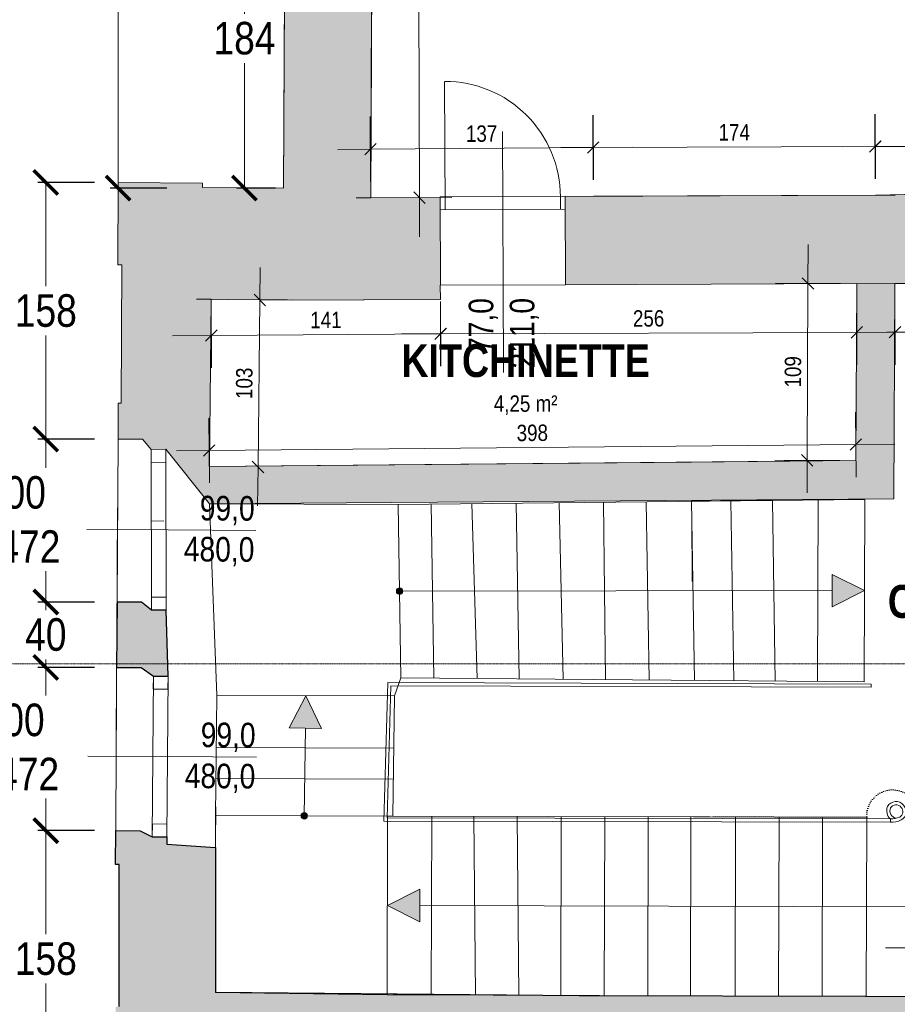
# Model space of a CAD drawing. Extents: x -6068 to 35118, y -17738 to 67348.
# Tile 180 of 243: x -156 to 385, y 14640 to 15247. Entities that reach past the tile are written whole.
import ezdxf
from ezdxf.enums import TextEntityAlignment as Align

# ---------------------------------------------------------------- set-up
doc = ezdxf.new("R2010")
doc.units = 0
doc.header["$LTSCALE"] = 15
for name, pattern in [('AXES', [50.8, 31.75, -6.35, 6.35, -6.35]), ('Continua', [0]), ('Cui_CONTINU', [0]), ('Punteggiata [M]', [0.75, 0, -0.75])]:
    doc.linetypes.add(name, pattern=pattern)
doc.layers.get('0').update_dxf_attribs({"linetype": 'CONTINUOUS'})
doc.layers.get('DEFPOINTS').update_dxf_attribs({"linetype": 'CONTINUOUS'})
for name, color, linetype, lineweight, true_color in [('Baie Architectural - Seuil - NIVEAUX - Style par défaut', 7, 'Continua', 0, 0x000000), ('EDL-Mesures et Cotes', 7, 'Continua', 0, 0xc0c0c0), ('Enveloppe - NIVEAUX - Style par défaut', 7, 'Continua', 0, 0x000000), ('Fenêtre - Cadre - NIVEAUX - Style par défaut', 7, 'Continua', 0, 0x000000), ('Fenêtre - Mesures - NIVEAUX - Style par défaut', 7, 'Continua', 0, 0x000000), ('Fenêtre - Seuil - NIVEAUX - Style par défaut', 7, 'Continua', 0, 0x000000), ('Garde-corps - Traverse - NIVEAUX - Style par défaut', 7, 'Continua', 0, 0x000000), ('Pièce - Notes - NIVEAUX - Style par défaut', 7, 'Continua', 0, 0x000000), ('Porte - Cadre - NIVEAUX - Style par défaut', 7, 'Continua', 0, 0x000000), ('Porte - Mesures - NIVEAUX - Style par défaut', 7, 'Continua', 0, 0x000000), ('Porte - Ouvertures - NIVEAUX - Style par défaut', 7, 'Continua', 0, 0x000000), ('Porte - Seuil - NIVEAUX - Style par défaut', 7, 'Continua', 0, 0x000000), ('Échelle - NIVEAUX - Style par défaut', 7, 'Continua', 0, 0x000000)]:
    doc.layers.add(name, color=color, linetype=linetype, lineweight=lineweight, true_color=true_color)
for name, color, linetype in [('EDL_RDC murs & cloisons', 5, 'CONTINUOUS'), ('PIS-CONTOURS', 44, 'CONTINUOUS'), ('PIS-coupe', 254, 'CONTINUOUS'), ('PIS-fond de plan', 7, 'Cui_CONTINU')]:
    doc.layers.add(name, color=color, linetype=linetype)
doc.styles.add('Arial Narrow', font='ARIALN.TTF')
doc.styles.add('Arial Narrow Bold', font='ARIALNB.TTF')
doc.styles.add('MtXpl_Arial_Narrow', font='ARIALN.TTF')
doc.styles.add('STYLE_GENERE_1', font='arial.ttf')
doc.dimstyles.new('Côtes (ech cm) PIS', dxfattribs={"dimscale": 0, "dimtxt": 20, "dimasz": 15, "dimexe": 5, "dimexo": 5, "dimgap": 5, "dimtad": 0, "dimtih": 1, "dimtoh": 1, "dimdec": 0, "dimtxsty": 'Arial Narrow', "dimblk": 'ARCHTICK', "dimcen": 0, "dimclrd": 256, "dimclre": 256, "dimclrt": 256, "dimadec": 0, "dimazin": 0, "dimtfac": 1, "dimtdec": 0, "dimtmove": 2, "dimatfit": 3, "dimfxl": 30, "dimfxlon": 1, "dimlwd": 0, "dimarcsym": 0})

# ---------------------------------------------------------------- blocks, each defined once
blk = doc.blocks.new('EDL_RDC_2025 09 17')
at = {"layer": 'EDL_RDC murs & cloisons', "linetype": 'Continuous', "ltscale": 0.08}
h = blk.add_hatch(color=9, dxfattribs=at)
h.dxf.hatch_style = 1
h.paths.add_polyline_path([(383.45, -564.44), (381.89, -564.47), (371.15, -564.72), (180.14, -565.45), (180.33, -619.79), (359.59, -619.16), (359.12, -728.06), (-38.89, -731.76), (-37.93, -628.82), (56.08, -629.29), (56.08, -629.22), (103.27, -628.88), (103.21, -620.06), (103.33, -620.06), (103.14, -566.01), (60.36, -566.32), (61.21, -385.89), (33.72, -383.33), (33.67, -362.23), (24.67, -362.26), (24.69, -371.25), (20.34, -375.98), (9.34, -375.92), (9.33, -378.92), (5.33, -378.9), (5.22, -398.61), (7.42, -398.62), (6.63, -560.34), (-43.21, -559.87), (-43.19, -557.23), (-95.15, -556.82), (-95.44, -607.66), (-92.85, -607.67), (-93.25, -692.73), (-95.11, -692.71), (-95.24, -714.89), (-80.24, -714.98), (-74.86, -721.19), (-65.86, -721.17), (-38.85, -754.76), (382.52, -751.67), (383.1, -619.07), (402.14, -619.01), (401.99, -574.02), (404.24, -574.01), (404.2, -564.01), (401.82, -564.01)])
h = blk.add_hatch(color=9, dxfattribs=at)
h.dxf.hatch_style = 1
h.paths.add_polyline_path([(-96.69, -955.98), (-81.69, -956.07), (-74.17, -959.86), (-65.17, -959.82), (-65.2, -964.33), (-35.15, -966.38), (-35.3, -1055.44), (188.69, -1057.44), (365.44, -1057.94), (550.28, -1058.07), (550.21, -1033.67), (585.61, -1033.58), (585.26, -902.77), (549.86, -902.87), (549.78, -870.82), (549.53, -870.82), (549.15, -782.31), (597.75, -781.88), (597.67, -766.07), (605.26, -766.02), (605.69, -814.49), (688.77, -814.05), (689.07, -869.89), (606.17, -870.33), (606.26, -902.72), (606.26, -1033.52), (606.27, -1083.97), (607.33, -1304.4), (550.93, -1304.55), (550.94, -1305.14), (547.2, -1305.11), (547.24, -1298.11), (550.92, -1298.14), (550.63, -1191.06), (550.34, -1083.98), (364.98, -1084.01), (364.84, -1120.83), (190.81, -1120.15), (190.74, -1126.4), (185.45, -1126.34), (185.45, -1120.13), (143.71, -1120.27), (143.8, -1146.09), (143.89, -1172.22), (114.09, -1176.32), (114.05, -1167.24), (98.1, -1166.96), (87.1, -1166.82), (87.1, -1163.82), (83.14, -1163.76), (83.39, -1144.34), (86.04, -1144.37), (86.57, -1112.17), (-45.16, -1111.93), (-45.2, -1114.65), (-96.77, -1113.88), (-96.72, -1064.31), (-94.44, -1064.31), (-94.44, -976.78), (-96.81, -976.77), (-96.69, -955.98)])
h = blk.add_hatch(color=9, dxfattribs=at)
h.dxf.hatch_style = 1
h.paths.add_polyline_path([(-65.67, -820.21), (-74.65, -820.23), (-80.85, -815.29), (-95.85, -815.29), (-96.09, -855.49), (-81.09, -855.58), (-73.46, -860.83), (-64.46, -860.89)])
at = {"layer": 'Échelle - NIVEAUX - Style par défaut', "ltscale": 0.1, "true_color": 0x000000}
for points in [[(364.42, -808.17), (344.41, -798.19), (344.43, -818.19)], [(20.36, -872.88), (10.12, -892.76), (30.12, -893)], [(70.61, -1002.02), (90.59, -1012.07), (90.64, -992.08)]]:
    blk.add_hatch(color=18, dxfattribs=at).paths.add_polyline_path(points)
at = {"layer": 'Échelle - NIVEAUX - Style par défaut', "ltscale": 0.1, "true_color": 0xbc8f8f}
h = blk.add_hatch(color=253, dxfattribs=at)
edge = h.paths.add_edge_path()
edge.add_arc((78.15, -808.46), 2, 0, 360)
at = {"layer": 'Échelle - NIVEAUX - Style par défaut', "ltscale": 0.1, "true_color": 0x000000}
h = blk.add_hatch(color=18, dxfattribs=at)
edge = h.paths.add_edge_path()
edge.add_arc((19.47, -946.83), 2, 0, 360)
at = {"color": 18, "linetype": 'Punteggiata [M]', "lineweight": 13, "ltscale": 0.1, "true_color": 0x000000}
for p, q in [((257.97, -752.58), (257.97, -752.58)), ((257.97, -752.58), (257.97, -752.58)), ((257.97, -752.58), (257.97, -752.58)), ((257.97, -752.58), (257.97, -752.58)), ((257.97, -752.58), (257.97, -752.58)), ((257.97, -752.58), (257.97, -752.58)), ((257.97, -752.58), (257.97, -752.58)), ((257.97, -752.58), (257.97, -752.58)), ((257.97, -752.58), (257.97, -752.58)), ((257.97, -752.58), (257.97, -752.58)), ((257.97, -752.58), (257.97, -752.58)), ((257.97, -752.58), (257.97, -752.58)), ((257.97, -752.58), (257.97, -752.58)), ((257.97, -752.58), (257.97, -752.58)), ((257.97, -752.58), (257.97, -752.58)), ((257.97, -752.58), (257.97, -752.58)), ((257.97, -752.58), (257.97, -752.58)), ((257.97, -752.58), (257.97, -752.58)), ((257.97, -752.58), (257.97, -752.58)), ((257.97, -752.58), (257.97, -752.58)), ((257.97, -752.58), (257.97, -752.58)), ((257.97, -752.58), (257.97, -752.58)), ((257.97, -752.58), (257.97, -752.58)), ((257.97, -752.58), (257.97, -752.58)), ((257.97, -752.58), (257.97, -752.58)), ((257.97, -752.58), (257.97, -752.58)), ((257.97, -752.58), (257.97, -752.58)), ((257.97, -752.58), (257.97, -752.58)), ((257.97, -752.58), (257.97, -752.58)), ((257.97, -752.58), (257.97, -752.58)), ((257.97, -752.58), (257.97, -752.58)), ((257.97, -752.58), (257.97, -752.58)), ((257.97, -752.58), (257.97, -752.58)), ((257.97, -752.58), (257.97, -752.58)), ((257.97, -752.58), (257.97, -752.58)), ((257.97, -752.58), (257.97, -752.58)), ((257.97, -752.58), (257.97, -752.58)), ((257.97, -752.58), (257.97, -752.58)), ((257.97, -752.58), (257.97, -752.58)), ((257.97, -752.58), (257.97, -752.58)), ((257.97, -752.58), (257.97, -752.58)), ((257.97, -752.58), (257.97, -752.58)), ((257.97, -752.58), (257.97, -752.58)), ((257.97, -752.58), (257.97, -752.58)), ((257.97, -752.58), (257.97, -752.58)), ((257.97, -752.58), (257.97, -752.58)), ((257.97, -752.58), (257.97, -752.58)), ((257.97, -752.58), (257.97, -752.58)), ((257.97, -752.58), (257.97, -752.58)), ((257.97, -752.58), (257.97, -752.58)), ((257.97, -752.58), (257.97, -752.58)), ((257.97, -752.58), (257.97, -752.58)), ((257.97, -752.58), (257.97, -752.58)), ((257.97, -752.58), (257.97, -752.58)), ((257.97, -752.58), (257.97, -752.58)), ((257.97, -752.58), (257.97, -752.58)), ((257.97, -752.58), (257.97, -752.58)), ((257.97, -752.58), (257.97, -752.58)), ((257.97, -752.58), (257.97, -752.58)), ((257.97, -752.58), (257.97, -752.58)), ((257.97, -752.58), (257.97, -752.58)), ((257.97, -752.58), (257.97, -752.58)), ((257.97, -752.58), (257.97, -752.58)), ((257.97, -752.58), (257.97, -752.58)), ((257.97, -752.58), (257.97, -752.58)), ((257.97, -752.58), (257.97, -752.58)), ((257.97, -752.58), (257.97, -752.58)), ((257.97, -752.58), (257.97, -752.58)), ((257.97, -752.58), (257.97, -752.58)), ((257.57, -947.42), (257.57, -947.42)), ((257.57, -947.42), (257.57, -947.42)), ((257.57, -947.42), (257.57, -947.42)), ((257.57, -947.42), (257.57, -947.42)), ((257.57, -947.42), (257.57, -947.42)), ((257.57, -947.42), (257.57, -947.42)), ((257.57, -947.42), (257.57, -947.42)), ((257.57, -947.42), (257.57, -947.42)), ((257.57, -947.42), (257.57, -947.42)), ((257.57, -947.42), (257.57, -947.42)), ((257.57, -947.42), (257.57, -947.42)), ((257.57, -947.42), (257.57, -947.42)), ((257.57, -947.42), (257.57, -947.42)), ((257.57, -947.42), (257.57, -947.42)), ((257.57, -947.42), (257.57, -947.42)), ((257.57, -947.42), (257.57, -947.42)), ((257.57, -947.42), (257.57, -947.42)), ((257.57, -947.42), (257.57, -947.42)), ((257.57, -947.42), (257.57, -947.42)), ((257.57, -947.42), (257.57, -947.42)), ((257.57, -947.42), (257.57, -947.42)), ((257.57, -947.42), (257.57, -947.42)), ((257.57, -947.42), (257.57, -947.42)), ((257.57, -947.42), (257.57, -947.42)), ((257.57, -947.42), (257.57, -947.42)), ((257.57, -947.42), (257.57, -947.42)), ((257.57, -947.42), (257.57, -947.42)), ((257.57, -947.42), (257.57, -947.42)), ((257.57, -947.42), (257.57, -947.42)), ((257.57, -947.42), (257.57, -947.42)), ((257.57, -947.42), (257.57, -947.42)), ((257.57, -947.42), (257.57, -947.42)), ((257.57, -947.42), (257.57, -947.42)), ((257.57, -947.42), (257.57, -947.42)), ((257.57, -947.42), (257.57, -947.42)), ((257.57, -947.42), (257.57, -947.42)), ((257.57, -947.42), (257.57, -947.42)), ((257.57, -947.42), (257.57, -947.42)), ((257.57, -947.42), (257.57, -947.42)), ((257.57, -947.42), (257.57, -947.42)), ((257.57, -947.42), (257.57, -947.42)), ((257.57, -947.42), (257.57, -947.42)), ((257.57, -947.42), (257.57, -947.42)), ((257.57, -947.42), (257.57, -947.42)), ((257.57, -947.42), (257.57, -947.42)), ((257.57, -947.42), (257.57, -947.42)), ((257.57, -947.42), (257.57, -947.42)), ((257.57, -947.42), (257.57, -947.42)), ((257.57, -947.42), (257.57, -947.42)), ((257.57, -947.42), (257.57, -947.42)), ((257.57, -947.42), (257.57, -947.42)), ((257.57, -947.42), (257.57, -947.42)), ((257.57, -947.42), (257.57, -947.42)), ((257.57, -947.42), (257.57, -947.42)), ((257.57, -947.42), (257.57, -947.42)), ((257.57, -947.42), (257.57, -947.42)), ((257.57, -947.42), (257.57, -947.42)), ((257.57, -947.42), (257.57, -947.42)), ((257.57, -947.42), (257.57, -947.42)), ((257.57, -947.42), (257.57, -947.42)), ((257.57, -947.42), (257.57, -947.42)), ((257.57, -947.42), (257.57, -947.42)), ((257.57, -947.42), (257.57, -947.42)), ((257.57, -947.42), (257.57, -947.42)), ((257.57, -947.42), (257.57, -947.42)), ((257.57, -947.42), (257.57, -947.42)), ((257.57, -947.42), (257.57, -947.42)), ((257.57, -947.42), (257.57, -947.42)), ((257.57, -947.42), (257.57, -947.42)), ((257.57, -947.42), (257.57, -947.42)), ((257.57, -947.42), (257.57, -947.42)), ((257.57, -947.42), (257.57, -947.42)), ((257.57, -947.42), (257.57, -947.42)), ((257.57, -947.42), (257.57, -947.42)), ((257.57, -947.42), (257.57, -947.42)), ((257.57, -947.42), (257.57, -947.42)), ((257.57, -947.42), (257.57, -947.42)), ((257.57, -947.42), (257.57, -947.42)), ((257.57, -947.42), (257.57, -947.42)), ((257.57, -947.42), (257.57, -947.42)), ((257.57, -947.42), (257.57, -947.42)), ((257.57, -947.42), (257.57, -947.42)), ((257.57, -947.42), (257.57, -947.42)), ((257.57, -947.42), (257.57, -947.42)), ((257.57, -947.42), (257.57, -947.42)), ((257.57, -947.42), (257.57, -947.42)), ((257.57, -947.42), (257.57, -947.42)), ((257.57, -947.42), (257.57, -947.42)), ((257.57, -947.42), (257.57, -947.42)), ((257.57, -947.42), (257.57, -947.42)), ((257.57, -947.42), (257.57, -947.42)), ((257.57, -947.42), (257.57, -947.42)), ((257.57, -947.42), (257.57, -947.42)), ((257.57, -947.42), (257.57, -947.42)), ((257.57, -947.42), (257.57, -947.42)), ((257.57, -947.42), (257.57, -947.42)), ((257.57, -947.42), (257.57, -947.42)), ((257.57, -947.42), (257.57, -947.42)), ((257.57, -947.42), (257.57, -947.42)), ((257.57, -947.42), (257.57, -947.42)), ((257.57, -947.42), (257.57, -947.42)), ((257.57, -947.42), (257.57, -947.42)), ((257.57, -947.42), (257.57, -947.42)), ((257.57, -947.42), (257.57, -947.42)), ((257.57, -947.42), (257.57, -947.42)), ((257.57, -947.42), (257.57, -947.42)), ((257.57, -947.42), (257.57, -947.42)), ((257.57, -947.42), (257.57, -947.42)), ((257.57, -947.42), (257.57, -947.42)), ((257.57, -947.42), (257.57, -947.42)), ((257.57, -947.42), (257.57, -947.42)), ((365.78, -947.75), (269.24, -947.45)), ((269.24, -947.45), (269.24, -947.45)), ((269.24, -947.45), (269.24, -947.45)), ((269.24, -947.45), (269.24, -947.45)), ((269.24, -947.45), (269.24, -947.45)), ((269.24, -947.45), (269.24, -947.45)), ((269.24, -947.45), (269.24, -947.45)), ((269.24, -947.45), (269.24, -947.45)), ((269.24, -947.45), (269.24, -947.45)), ((269.24, -947.45), (269.24, -947.45)), ((269.24, -947.45), (269.24, -947.45)), ((269.24, -947.45), (269.24, -947.45)), ((269.24, -947.45), (269.24, -947.45)), ((269.24, -947.45), (269.24, -947.45))]:
    blk.add_line(p, q, dxfattribs=at)
blk.add_lwpolyline([(397.1, -1058.1), (397.18, -943.1, 0.910511), (365.78, -947.65, 6.146081)], format="xyb", dxfattribs=at)
at = {"layer": 'Baie Architectural - Seuil - NIVEAUX - Style par défaut', "color": 103, "linetype": 'Continua', "lineweight": 5, "ltscale": 0.1, "true_color": 0x49c386}
for p, q in [((-95.24, -714.89), (-95.84, -815.2)), ((-95.5, -757.2), (-96.44, -913.75)), ((-96.09, -855.49), (-96.69, -955.96))]:
    blk.add_line(p, q, dxfattribs=at)
at = {"layer": 'EDL-Mesures et Cotes', "color": 9, "linetype": 'Continua', "lineweight": 5, "ltscale": 0.1, "true_color": 0xc0c0c0}
for p, q in [((90.36, -566.24), (89.03, -78.99)), ((197.41, -555.33), (197.12, -515.33)), ((197.45, -555.33), (197.3, -515.33)), ((371.07, -554.72), (370.75, -514.72)), ((371.12, -554.72), (370.98, -514.72)), ((60.28, -556.32), (59.99, -516.32)), ((60.14, -536.32), (40.14, -536.47)), ((197.26, -535.33), (60.14, -536.32)), ((197.37, -535.33), (177.38, -535.4)), ((197.26, -535.33), (221.26, -535.15)), ((371.05, -534.72), (197.37, -535.33)), ((370.91, -534.72), (350.91, -534.88)), ((500.92, -533.67), (370.91, -534.72)), ((371.05, -534.72), (395.05, -534.63)), ((70.36, -566.3), (110.36, -566.19)), ((90.36, -566.24), (90.42, -590.24)), ((329.6, -619.03), (329.7, -595.03)), ((-7.96, -629.15), (-7.75, -609.15)), ((349.59, -619.11), (309.6, -618.94)), ((329.6, -619.03), (329.13, -727.93)), ((-27.96, -628.94), (12.04, -629.37)), ((-9.05, -732.08), (-7.96, -629.15)), ((103.25, -630.06), (103.39, -670.06)), ((103.28, -630.06), (103.57, -670.06)), ((359.63, -629.16), (359.77, -669.16)), ((383.13, -629.07), (383.27, -669.07)), ((-37.94, -631.08), (-37.65, -671.08)), ((-37.8, -651.08), (-61.8, -651.26)), ((-37.8, -651.08), (103.43, -650.06)), ((103.32, -650.06), (79.32, -650.14)), ((103.32, -650.06), (359.7, -649.16)), ((103.43, -650.06), (123.43, -649.91)), ((383.2, -649.07), (359.2, -649.16)), ((359.7, -649.16), (379.7, -649.09)), ((402.25, -649.01), (378.25, -649.09)), ((383.2, -649.07), (402.25, -649.01)), ((-38.96, -741.91), (-39.33, -701.91)), ((359.22, -738.22), (358.85, -698.22)), ((359.03, -718.22), (-39.14, -721.91)), ((359.03, -718.22), (383.03, -718)), ((-39.14, -721.91), (-59.14, -722.1)), ((-9.05, -732.08), (-9.31, -756.07)), ((349.12, -728.02), (309.13, -727.85)), ((329.13, -727.93), (329.04, -747.93)), ((258.04, -762.58), (258.34, -802.58)), ((397.26, -1028.1), (377.26, -1028.1))]:
    blk.add_line(p, q, dxfattribs=at)
at = {"layer": 'EDL-Mesures et Cotes', "color": 9, "linetype": 'Continua', "lineweight": 20, "ltscale": 0.1, "true_color": 0xc0c0c0}
for p, q in [((63.65, -532.76), (56.63, -539.88)), ((193.75, -538.89), (200.77, -531.77)), ((200.9, -531.78), (193.85, -538.87)), ((374.42, -531.15), (367.41, -538.28)), ((367.53, -538.26), (374.57, -531.17)), ((86.81, -562.72), (93.9, -569.77)), ((333.12, -622.58), (326.07, -615.48)), ((-4.46, -632.73), (-11.46, -625.58)), ((-34.29, -647.52), (-41.31, -654.64)), ((106.84, -646.51), (99.79, -653.6)), ((99.92, -653.62), (106.94, -646.5)), ((356.18, -652.71), (363.22, -645.61)), ((386.72, -645.53), (379.68, -652.62)), ((355.53, -721.79), (362.54, -714.65)), ((-35.64, -718.35), (-42.65, -725.48)), ((325.6, -724.38), (332.65, -731.49)), ((-12.55, -728.5), (-5.56, -735.65))]:
    blk.add_line(p, q, dxfattribs=at)
at = {"layer": 'EDL_RDC murs & cloisons', "linetype": 'Continua', "lineweight": 20, "ltscale": 0.1}
for points in [[(7.42, -398.62), (6.63, -560.34), (-43.21, -559.87), (-43.19, -557.23), (-95.15, -556.82), (-95.44, -607.66), (-92.85, -607.67), (-93.25, -692.73), (-95.11, -692.71), (-95.24, -714.89), (-80.24, -714.98), (-74.86, -721.19), (-65.86, -721.17), (-38.85, -754.76), (382.52, -751.67), (383.1, -619.07), (402.14, -619.01)], [(401.82, -564.01), (383.45, -564.44), (383.45, -564.44), (381.89, -564.47), (371.15, -564.72), (180.14, -565.45), (180.33, -619.79), (359.59, -619.16), (359.12, -728.06), (-38.89, -731.76), (-37.93, -628.82), (56.08, -629.29), (56.08, -629.22), (103.27, -628.88), (103.21, -620.06), (103.33, -620.06), (103.14, -566.01), (60.36, -566.32), (61.21, -385.89)]]:
    blk.add_lwpolyline(points, dxfattribs=at)
at = {"layer": 'EDL_RDC murs & cloisons', "linetype": 'Continuous', "ltscale": 0.08}
blk.add_lwpolyline([(-94.44, -1064.31), (-94.44, -976.78), (-96.81, -976.77), (-96.69, -955.98), (-96.69, -955.98), (-81.69, -956.07), (-74.17, -959.86), (-65.17, -959.82), (-65.2, -964.33), (-35.15, -966.38), (-35.3, -1055.44), (188.69, -1057.44), (365.44, -1057.94), (550.28, -1058.07)], dxfattribs=at)
blk.add_lwpolyline([(-65.67, -820.21), (-74.65, -820.23), (-80.85, -815.29), (-95.85, -815.29), (-96.09, -855.49), (-81.09, -855.58), (-73.46, -860.83), (-64.46, -860.89), (-65.67, -820.21)], close=True, dxfattribs=at)
at = {"layer": 'Enveloppe - NIVEAUX - Style par défaut', "color": 18, "linetype": 'Continua', "lineweight": 20, "ltscale": 0.1, "true_color": 0x000000}
for p, q in [((60.36, -566.32), (61.21, -385.89)), ((7.42, -398.62), (6.63, -560.34)), ((-95.15, -556.82), (-95.44, -607.66)), ((-43.19, -557.23), (-95.15, -556.82)), ((-43.21, -559.87), (-43.19, -557.23)), ((6.63, -560.34), (-43.21, -559.87)), ((180.14, -565.39), (180.33, -619.79)), ((371.15, -564.72), (197.48, -565.33)), ((401.82, -564.02), (371.15, -564.72)), ((371.15, -564.72), (383.33, -564.67)), ((-95.44, -607.66), (-92.85, -607.67)), ((-92.85, -607.67), (-93.22, -692.73)), ((180.33, -619.79), (359.59, -619.16)), ((359.59, -619.16), (359.12, -728.06)), ((382.52, -751.67), (383.1, -619.07)), ((383.1, -619.07), (402.14, -619.01)), ((-38.89, -731.76), (-37.93, -628.82)), ((-37.93, -628.82), (-37.93, -628.79)), ((-37.93, -628.82), (-37.93, -628.79)), ((-37.93, -628.82), (56.08, -629.29)), ((56.08, -629.29), (56.08, -629.22)), ((-95.11, -692.71), (-95.24, -714.89)), ((-93.25, -692.73), (-95.11, -692.71)), ((-95.24, -714.89), (-80.24, -714.98)), ((-65.86, -721.17), (-74.86, -721.19)), ((-65.86, -721.17), (-38.85, -754.76)), ((257.77, -729), (-38.89, -731.76)), ((359.12, -728.06), (257.77, -729)), ((257.77, -729), (257.81, -729)), ((257.77, -729), (257.81, -729)), ((257.77, -729), (257.81, -729)), ((257.77, -729), (257.81, -729)), ((257.77, -729), (257.81, -729)), ((257.77, -729), (257.81, -729)), ((257.77, -729), (257.81, -729)), ((257.98, -753.14), (382.52, -751.67)), ((-95.84, -815.2), (-96.09, -855.49)), ((-80.85, -815.29), (-95.84, -815.2)), ((-74.65, -820.23), (-65.65, -820.21)), ((-96.09, -855.49), (-81.09, -855.58)), ((-73.46, -860.83), (-64.46, -860.89)), ((-35.06, -941.33), (-35.08, -952.33)), ((269.24, -947.45), (259.2, -947.42)), ((-96.69, -955.96), (-96.81, -976.77)), ((-81.69, -956.05), (-96.69, -955.96)), ((-65.17, -959.93), (-74.17, -959.86)), ((-74.08, -959.86), (-65.08, -959.82)), ((-65.2, -964.35), (-65.17, -959.93)), ((-35.3, -1055.68), (-35.15, -966.38)), ((-96.81, -976.77), (-94.44, -976.78)), ((139.59, -1057.27), (-35.3, -1055.68)), ((188.69, -1057.44), (139.59, -1057.24)), ((139.59, -1057.24), (139.59, -1057.27)), ((188.69, -1057.44), (188.42, -1057.43)), ((188.69, -1057.44), (188.42, -1057.43)), ((188.69, -1057.44), (188.42, -1057.43)), ((365.1, -1058.12), (188.69, -1057.44)), ((397.27, -1058.1), (365.1, -1058.11)), ((365.1, -1058.11), (365.1, -1058.12))]:
    blk.add_line(p, q, dxfattribs=at)
at = {"layer": 'Enveloppe - NIVEAUX - Style par défaut', "color": 9, "linetype": 'Continua', "lineweight": 13, "ltscale": 0.1, "true_color": 0xc0c0c0}
for p, q in [((51.36, -566.28), (60.36, -566.32)), ((51.36, -566.28), (60.36, -566.32)), ((51.36, -566.28), (60.36, -566.32)), ((51.36, -566.28), (60.36, -566.32)), ((51.36, -566.28), (60.36, -566.32)), ((383.09, -619.26), (359.59, -619.16)), ((383.09, -619.26), (359.59, -619.16)), ((383.09, -619.26), (359.59, -619.16)), ((383.09, -619.26), (359.59, -619.16)), ((383.09, -619.26), (359.59, -619.16)), ((-37.93, -628.79), (-46.93, -628.7)), ((-37.93, -628.79), (-46.93, -628.7)), ((-37.93, -628.79), (-46.93, -628.7)), ((-37.93, -628.79), (-46.93, -628.7)), ((-37.93, -628.79), (-46.93, -628.7))]:
    blk.add_line(p, q, dxfattribs=at)
at = {"layer": 'Fenêtre - Cadre - NIVEAUX - Style par défaut', "color": 161, "linetype": 'Continua', "lineweight": 13, "ltscale": 0.1, "true_color": 0x7599ff}
for p, q in [((-65.84, -729.17), (-74.84, -729.19)), ((-74.67, -812.23), (-65.67, -812.21)), ((-74.17, -959.86), (-73.46, -860.83)), ((-73.52, -868.83), (-73.46, -860.83)), ((-73.46, -860.83), (-64.46, -860.89)), ((-73.46, -860.83), (-64.46, -860.89)), ((-64.46, -860.89), (-65.17, -959.93)), ((-64.46, -860.89), (-64.52, -868.89)), ((-64.52, -868.89), (-73.52, -868.83)), ((-74.17, -959.86), (-74.11, -951.87)), ((-74.11, -951.87), (-65.11, -951.93)), ((-65.11, -951.93), (-65.17, -959.93)), ((-65.17, -959.93), (-74.17, -959.86)), ((-65.17, -959.93), (-74.17, -959.86))]:
    blk.add_line(p, q, dxfattribs=at)
at = {"layer": 'Fenêtre - Mesures - NIVEAUX - Style par défaut', "color": 161, "linetype": 'Continua', "lineweight": 13, "ltscale": 0.1, "true_color": 0x7599ff}
for p, q in [((-64.39, -770.81), (-114.39, -770.45)), ((-64.39, -770.81), (-10.47, -771.2)), ((-63.82, -910.42), (-113.81, -910.06)), ((-63.82, -910.42), (-9.89, -910.8))]:
    blk.add_line(p, q, dxfattribs=at)
at = {"layer": 'Fenêtre - Seuil - NIVEAUX - Style par défaut', "color": 161, "linetype": 'Continua', "lineweight": 5, "ltscale": 0.1, "true_color": 0x7599ff}
for p, q in [((-74.86, -721.19), (-74.65, -820.23)), ((-65.67, -820.21), (-65.86, -721.17)), ((-73.46, -860.83), (-74.17, -959.86)), ((-65.17, -959.93), (-64.46, -860.89))]:
    blk.add_line(p, q, dxfattribs=at)
at = {"layer": 'Garde-corps - Traverse - NIVEAUX - Style par défaut', "color": 18, "linetype": 'Continua', "lineweight": 13, "ltscale": 0.1, "true_color": 0x000000}
for p, q in [((70.8, -864.8), (68.37, -950.11)), ((72.74, -866.81), (70.43, -948.11)), ((368.61, -865.73), (70.8, -864.8)), ((368.61, -867.73), (72.74, -866.81)), ((368.61, -867.73), (368.61, -865.73)), ((68.37, -950.11), (380.38, -950.79)), ((70.43, -948.11), (380.39, -948.79)), ((380.39, -948.79), (380.38, -950.79))]:
    blk.add_line(p, q, dxfattribs=at)
for points in [[(380.38, -950.79, 0.11557), (387.02, -949.41, 0.488955), (388.52, -940.35, 0.544532), (378.56, -941.16, 0.318416), (380.39, -948.79, 1.068141)], [(380.38, -948.79, 0.115189), (386.12, -947.63, 0.491628), (386.99, -941.64, 0.543072), (380.38, -942.01, 0.464602), (383.96, -948.39, 0.312)]]:
    blk.add_lwpolyline(points, format="xyb", dxfattribs=at)
at = {"layer": 'Porte - Cadre - NIVEAUX - Style par défaut', "color": 103, "linetype": 'Continua', "lineweight": 5, "ltscale": 0.1, "true_color": 0x49c386}
for p, q in [((180.14, -565.39), (103.14, -565.66)), ((103.14, -565.66), (103.16, -573.66)), ((180.16, -573.39), (180.14, -565.39)), ((103.16, -573.66), (180.16, -573.39))]:
    blk.add_line(p, q, dxfattribs=at)
at = {"layer": 'Porte - Mesures - NIVEAUX - Style par défaut', "color": 103, "linetype": 'Continua', "lineweight": 13, "ltscale": 0.1, "true_color": 0x49c386}
for q in [(141.5, -525.52), (142.02, -673.84)]:
    blk.add_line((141.83, -619.92), q, dxfattribs=at)
at = {"layer": 'Porte - Ouvertures - NIVEAUX - Style par défaut', "color": 103, "linetype": 'Continua', "lineweight": 13, "ltscale": 0.1, "true_color": 0x49c386}
for p, q in [((106.16, -573.65), (105.89, -494.65)), ((106.16, -573.65), (106.14, -565.65)), ((177.16, -573.4), (177.14, -565.4)), ((-75.06, -765.34), (-67.06, -765.3))]:
    blk.add_line(p, q, dxfattribs=at)
at = {"layer": 'Porte - Ouvertures - NIVEAUX - Style par défaut', "color": 103, "linetype": 'Continua', "lineweight": 5, "ltscale": 0.1, "true_color": 0x49c386}
blk.add_arc((106.14, -565.65), 71, 0, 90.20117, dxfattribs=at)
at = {"layer": 'Porte - Seuil - NIVEAUX - Style par défaut', "color": 103, "linetype": 'Continua', "lineweight": 5, "ltscale": 0.1, "true_color": 0x49c386}
for p, q in [((180.14, -565.39), (103.14, -565.66)), ((103.33, -620.06), (180.33, -619.79))]:
    blk.add_line(p, q, dxfattribs=at)
at = {"layer": 'Échelle - NIVEAUX - Style par défaut', "color": 18, "linetype": 'Continua', "lineweight": 13, "ltscale": 0.1, "true_color": 0x000000}
for p, q in [((77.29, -755.05), (-38.85, -754.76)), ((-38.85, -754.76), (-34.32, -872.82)), ((79, -861.87), (77.29, -755.05)), ((77.3, -755.06), (364.59, -752.01)), ((77.3, -755.06), (79, -861.87)), ((97.49, -754.84), (99.2, -862.04)), ((122.55, -754.58), (125.89, -862.27)), ((149.99, -754.28), (151.72, -862.49)), ((176.44, -754), (178.82, -862.73)), ((203.77, -753.71), (204.87, -862.95)), ((229.97, -753.43), (231.73, -863.19)), ((257.97, -753.14), (259.74, -863.43)), ((282.15, -752.88), (283.92, -863.64)), ((307.66, -752.61), (309.43, -863.86)), ((335.96, -752.31), (335.55, -864.08)), ((364.59, -752.01), (364.25, -864.33)), ((364.42, -808.17), (344.41, -798.19)), ((344.41, -798.19), (344.43, -818.19)), ((78.15, -808.46), (344.42, -808.19)), ((344.43, -818.19), (364.42, -808.17)), ((75.03, -872.93), (79, -861.87)), ((79, -861.87), (364.25, -864.33)), ((-35.12, -946.69), (-34.32, -872.82)), ((-34.32, -872.82), (75.03, -872.94)), ((-34.32, -872.82), (75.03, -872.93)), ((20.36, -872.88), (10.12, -892.76)), ((30.12, -893), (20.36, -872.88)), ((74.06, -946.97), (75.03, -872.94)), ((10.12, -892.76), (30.12, -893)), ((19.47, -946.83), (20.12, -892.88)), ((-34.66, -904.78), (74.61, -905.12)), ((-34.87, -923.88), (74.36, -924.22)), ((-35.12, -946.69), (-35.3, -1055.67)), ((-35.12, -946.69), (74.06, -946.97)), ((70.78, -947.02), (-35.12, -946.69)), ((70.44, -1057.03), (70.78, -947.02)), ((70.44, -1056.98), (70.78, -947.02)), ((365.78, -947.63), (70.78, -947.02)), ((97.68, -1057.11), (98.02, -947.08)), ((124.91, -1057.19), (123.94, -947.13)), ((151.57, -1057.28), (150.59, -947.19)), ((177.32, -1057.36), (177.66, -947.25)), ((204.15, -1057.44), (204.49, -947.31)), ((230.91, -1057.52), (231.25, -947.36)), ((257.22, -1057.61), (257.57, -947.42)), ((284.7, -1057.69), (285.04, -947.48)), ((311.49, -1057.77), (311.84, -947.54)), ((338.3, -1057.86), (338.64, -947.6)), ((365.44, -1057.94), (365.78, -947.65)), ((90.64, -992.08), (70.61, -1002.02)), ((90.59, -1012.07), (90.64, -992.08)), ((70.61, -1002.02), (90.59, -1012.07)), ((397.14, -1002.88), (90.61, -1002.07)), ((-35.3, -1055.67), (70.44, -1056.98)), ((397.27, -1058.04), (70.44, -1057.03))]:
    blk.add_line(p, q, dxfattribs=at)
for centre in [(78.15, -808.46), (19.47, -946.83)]:
    blk.add_circle(centre, 2, dxfattribs=at)
at = {"layer": 'EDL-Mesures et Cotes', "color": 8, "true_color": 0x808080, "style": 'Arial Narrow'}
for s, rotation, p in [('174', 0.2011, (284.2, -531.02)), ('137', 0.41654, (128.67, -531.83)), ('141', 0.41654, (32.79, -646.57)), ('256', 0.2011, (231.49, -645.61)), ('109', 89.75272, (325.36, -673.46)), ('103', 89.39082, (-12.51, -680.57)), ('398', 0.53141, (159.91, -716.07))]:
    blk.add_text(s, height=10.103, rotation=rotation, dxfattribs=at).set_placement(p, align=Align.CENTER)
at = {"layer": 'Fenêtre - Mesures - NIVEAUX - Style par défaut', "color": 161, "linetype": 'Continuous', "true_color": 0x7599ff, "style": 'MtXpl_Arial_Narrow'}
for s, p in [('99,0', (-44.92, -764.91)), ('480,0', (-54.76, -790.14)), ('99,0', (-44.35, -904.51)), ('480,0', (-54.18, -929.74))]:
    blk.add_text(s, height=15.153, rotation=359.59065, dxfattribs=at).set_placement(p)
at = {"layer": 'Pièce - Notes - NIVEAUX - Style par défaut', "color": 18, "true_color": 0x000000, "style": 'Arial Narrow Bold'}
for s, height, p in [('KITCHINETTE', 20.2055, (155.75, -676.65)), ('COULOIR 2', 20.205, (441.77, -824.94))]:
    blk.add_text(s, height=height, dxfattribs=at).set_placement(p, align=Align.CENTER)
at = {"layer": 'Pièce - Notes - NIVEAUX - Style par défaut', "color": 8, "true_color": 0x808080, "style": 'Arial Narrow'}
blk.add_text('4,25 m²', height=10.103, dxfattribs=at).set_placement((155.75, -687.96), align=Align.TOP_CENTER)
at = {"layer": 'Porte - Mesures - NIVEAUX - Style par défaut', "color": 103, "linetype": 'Continuous', "true_color": 0x49c386, "style": 'MtXpl_Arial_Narrow'}
for s, p in [('77,0', (135.93, -661.82)), ('211,0', (161.27, -671.38))]:
    blk.add_text(s, height=15.153, rotation=90.2011, dxfattribs=at).set_placement(p)
blk = doc.blocks.new('*U782')
at = {"layer": 'PIS-CONTOURS', "color": 0, "linetype": 'AXES', "lineweight": 13, "ltscale": 0.005}
blk.add_line((1000, 0), (40153.3, 0), dxfattribs=at)
at = {"layer": 'PIS-CONTOURS', "color": 0, "lineweight": 15, "style": 'STYLE_GENERE_1'}
blk.add_attdef('REP1', text='', height=500, dxfattribs=at).set_placement((-721.3, -441.4), align=Align.MIDDLE_CENTER)
blk.add_attdef('REP', text='', height=500, dxfattribs=at).set_placement((35848.1, -844.2), align=Align.BOTTOM_LEFT)
blk = doc.blocks.new('_ArchTick')
at = {"color": 0, "linetype": 'ByBlock', "const_width": 0.15}
blk.add_lwpolyline([(-0.5, -0.5), (0.5, 0.5)], dxfattribs=at)
blk = doc.blocks.new('*D54')
at = {"layer": 'DEFPOINTS', "color": 0, "linetype": 'Continuous', "ltscale": 0.08, "transparency": 16777216}
for p in [(6.26, 15696.71), (-95.17, 15142.86), (6.63, 15142.86)]:
    blk.add_point(p, dxfattribs=at)
at = {"layer": 'EDL-Mesures et Cotes', "linetype": 'Continuous', "lineweight": -2, "ltscale": 0.08, "transparency": 16777216}
for p, q in [((-65.17, 15696.71), (-100.17, 15696.71)), ((-65.17, 15142.86), (-100.17, 15142.86))]:
    blk.add_line(p, q, dxfattribs=at)
at = {"layer": 'EDL-Mesures et Cotes', "linetype": 'Continuous', "lineweight": 0, "ltscale": 0.08, "transparency": 16777216}
for p, q in [((-95.17, 15696.71), (-95.17, 15434.96)), ((-95.17, 15142.86), (-95.17, 15404.61))]:
    blk.add_line(p, q, dxfattribs=at)
at = {"layer": 'EDL-Mesures et Cotes', "linetype": 'Continuous', "lineweight": 0, "ltscale": 0.08, "transparency": 16777216, "xscale": 15, "yscale": 15, "zscale": 15}
for p, rotation in [((-95.17, 15696.71), 90), ((-95.17, 15142.86), 270)]:
    blk.add_blockref('_ArchTick', p, dxfattribs=dict(at, rotation=rotation))
at = {"layer": 'EDL-Mesures et Cotes', "linetype": 'Continuous', "ltscale": 0.08, "transparency": 16777216, "insert": (-95.17, 15419.79), "char_height": 20, "attachment_point": 5, "style": 'Arial Narrow'}
blk.add_mtext('554', dxfattribs=at)
blk = doc.blocks.new('*D57')
at = {"layer": 'DEFPOINTS', "color": 0, "linetype": 'Continuous', "ltscale": 0.08, "transparency": 16777216}
for p in [(9.34, 15327.28), (-17.37, 15142.86), (6.63, 15142.86)]:
    blk.add_point(p, dxfattribs=at)
at = {"layer": 'EDL-Mesures et Cotes', "linetype": 'Continuous', "lineweight": -2, "ltscale": 0.08, "transparency": 16777216}
for p, q in [((4.34, 15327.28), (-22.37, 15327.28)), ((1.63, 15142.86), (-22.37, 15142.86))]:
    blk.add_line(p, q, dxfattribs=at)
at = {"layer": 'EDL-Mesures et Cotes', "linetype": 'Continuous', "lineweight": 0, "ltscale": 0.08, "transparency": 16777216}
for p, q in [((-17.37, 15327.28), (-17.37, 15250.28)), ((-17.37, 15142.86), (-17.37, 15219.86))]:
    blk.add_line(p, q, dxfattribs=at)
at = {"layer": 'EDL-Mesures et Cotes', "linetype": 'Continuous', "lineweight": 0, "ltscale": 0.08, "transparency": 16777216, "xscale": 15, "yscale": 15, "zscale": 15}
for p, rotation in [((-17.37, 15327.28), 90), ((-17.37, 15142.86), 270)]:
    blk.add_blockref('_ArchTick', p, dxfattribs=dict(at, rotation=rotation))
at = {"layer": 'EDL-Mesures et Cotes', "linetype": 'Continuous', "ltscale": 0.08, "transparency": 16777216, "insert": (-17.37, 15235.07), "char_height": 20, "attachment_point": 5, "style": 'Arial Narrow'}
blk.add_mtext('184', dxfattribs=at)
blk = doc.blocks.new('*D58')
at = {"layer": 'DEFPOINTS', "color": 0, "linetype": 'Continuous', "ltscale": 0.08, "transparency": 16777216}
for p in [(-95.15, 15146.39), (-229.2, 14589.33), (-96.76, 14589.33)]:
    blk.add_point(p, dxfattribs=at)
at = {"layer": 'EDL-Mesures et Cotes', "linetype": 'Continuous', "lineweight": -2, "ltscale": 0.08, "transparency": 16777216}
for p, q in [((-199.2, 15146.39), (-234.2, 15146.39)), ((-199.2, 14589.33), (-234.2, 14589.33))]:
    blk.add_line(p, q, dxfattribs=at)
at = {"layer": 'EDL-Mesures et Cotes', "linetype": 'Continuous', "lineweight": 0, "ltscale": 0.08, "transparency": 16777216}
for p, q in [((-229.2, 15146.39), (-229.2, 14898.2)), ((-229.2, 14589.33), (-229.2, 14867.86))]:
    blk.add_line(p, q, dxfattribs=at)
at = {"layer": 'EDL-Mesures et Cotes', "linetype": 'Continuous', "lineweight": 0, "ltscale": 0.08, "transparency": 16777216, "xscale": 15, "yscale": 15, "zscale": 15}
for p, rotation in [((-229.2, 15146.39), 90), ((-229.2, 14589.33), 270)]:
    blk.add_blockref('_ArchTick', p, dxfattribs=dict(at, rotation=rotation))
at = {"layer": 'EDL-Mesures et Cotes', "linetype": 'Continuous', "ltscale": 0.08, "transparency": 16777216, "insert": (-229.2, 14883.03), "char_height": 20, "attachment_point": 5, "style": 'Arial Narrow'}
blk.add_mtext('557', dxfattribs=at)
blk = doc.blocks.new('*D60')
at = {"layer": 'DEFPOINTS', "color": 0, "linetype": 'Continuous', "ltscale": 0.08, "transparency": 16777216}
for p in [(-95.15, 15146.39), (-139.71, 14988.31), (-95.24, 14988.31)]:
    blk.add_point(p, dxfattribs=at)
at = {"layer": 'EDL-Mesures et Cotes', "linetype": 'Continuous', "lineweight": -2, "ltscale": 0.08, "transparency": 16777216}
for p, q in [((-109.71, 15146.39), (-144.71, 15146.39)), ((-109.71, 14988.31), (-144.71, 14988.31))]:
    blk.add_line(p, q, dxfattribs=at)
at = {"layer": 'EDL-Mesures et Cotes', "linetype": 'Continuous', "lineweight": 0, "ltscale": 0.08, "transparency": 16777216}
for p, q in [((-139.71, 15146.39), (-139.71, 15082.56)), ((-139.71, 14988.31), (-139.71, 15052.14))]:
    blk.add_line(p, q, dxfattribs=at)
at = {"layer": 'EDL-Mesures et Cotes', "linetype": 'Continuous', "lineweight": 0, "ltscale": 0.08, "transparency": 16777216, "xscale": 15, "yscale": 15, "zscale": 15}
for p, rotation in [((-139.71, 15146.39), 90), ((-139.71, 14988.31), 270)]:
    blk.add_blockref('_ArchTick', p, dxfattribs=dict(at, rotation=rotation))
at = {"layer": 'EDL-Mesures et Cotes', "linetype": 'Continuous', "ltscale": 0.08, "transparency": 16777216, "insert": (-139.71, 15067.35), "char_height": 20, "attachment_point": 5, "style": 'Arial Narrow'}
blk.add_mtext('158', dxfattribs=at)
blk = doc.blocks.new('*D61')
at = {"layer": 'DEFPOINTS', "color": 0, "linetype": 'Continuous', "ltscale": 0.08, "transparency": 16777216}
for p in [(-95.24, 14988.31), (-139.71, 14888), (-95.84, 14888)]:
    blk.add_point(p, dxfattribs=at)
at = {"layer": 'EDL-Mesures et Cotes', "linetype": 'Continuous', "lineweight": -2, "ltscale": 0.08, "transparency": 16777216}
for p, q in [((-109.71, 14988.31), (-144.71, 14988.31)), ((-109.71, 14888), (-144.71, 14888))]:
    blk.add_line(p, q, dxfattribs=at)
at = {"layer": 'EDL-Mesures et Cotes', "linetype": 'Continuous', "lineweight": 0, "ltscale": 0.08, "transparency": 16777216}
for p, q in [((-139.71, 14988.31), (-139.71, 14970.58)), ((-139.71, 14888), (-139.71, 14907.07))]:
    blk.add_line(p, q, dxfattribs=at)
at = {"layer": 'EDL-Mesures et Cotes', "linetype": 'Continuous', "lineweight": 0, "ltscale": 0.08, "transparency": 16777216, "xscale": 15, "yscale": 15, "zscale": 15}
for p, rotation in [((-139.71, 14988.31), 90), ((-139.71, 14888), 270)]:
    blk.add_blockref('_ArchTick', p, dxfattribs=dict(at, rotation=rotation))
at = {"layer": 'EDL-Mesures et Cotes', "linetype": 'Continuous', "ltscale": 0.08, "transparency": 16777216, "insert": (-158.77, 14938.83), "char_height": 20, "attachment_point": 5, "style": 'Arial Narrow'}
blk.add_mtext('100\\Px 472', dxfattribs=at)
blk = doc.blocks.new('*D62')
at = {"layer": 'DEFPOINTS', "color": 0, "linetype": 'Continuous', "ltscale": 0.08, "transparency": 16777216}
for p in [(-95.84, 14888), (-139.71, 14847.71), (-96.08, 14847.71)]:
    blk.add_point(p, dxfattribs=at)
at = {"layer": 'EDL-Mesures et Cotes', "linetype": 'Continuous', "lineweight": 0, "ltscale": 0.08, "transparency": 16777216}
for p, q in [((-139.71, 14888), (-139.71, 14903)), ((-139.71, 14888), (-139.71, 14883.07)), ((-139.71, 14847.71), (-139.71, 14852.65)), ((-139.71, 14847.71), (-139.71, 14832.71))]:
    blk.add_line(p, q, dxfattribs=at)
at = {"layer": 'EDL-Mesures et Cotes', "linetype": 'Continuous', "lineweight": -2, "ltscale": 0.08, "transparency": 16777216}
for p, q in [((-109.71, 14888), (-144.71, 14888)), ((-109.71, 14847.71), (-144.71, 14847.71))]:
    blk.add_line(p, q, dxfattribs=at)
at = {"layer": 'EDL-Mesures et Cotes', "linetype": 'Continuous', "lineweight": 0, "ltscale": 0.08, "transparency": 16777216, "xscale": 15, "yscale": 15, "zscale": 15}
for p, rotation in [((-139.71, 14888), 270), ((-139.71, 14847.71), 90)]:
    blk.add_blockref('_ArchTick', p, dxfattribs=dict(at, rotation=rotation))
at = {"layer": 'EDL-Mesures et Cotes', "linetype": 'Continuous', "ltscale": 0.08, "transparency": 16777216, "insert": (-139.71, 14867.86), "char_height": 20, "attachment_point": 5, "style": 'Arial Narrow'}
blk.add_mtext('40', dxfattribs=at)
blk = doc.blocks.new('*D63')
at = {"layer": 'DEFPOINTS', "color": 0, "linetype": 'Continuous', "ltscale": 0.08, "transparency": 16777216}
for p in [(-96.08, 14847.71), (-139.71, 14747.24), (-96.69, 14747.24)]:
    blk.add_point(p, dxfattribs=at)
at = {"layer": 'EDL-Mesures et Cotes', "linetype": 'Continuous', "lineweight": -2, "ltscale": 0.08, "transparency": 16777216}
for p, q in [((-109.71, 14847.71), (-144.71, 14847.71)), ((-109.71, 14747.24), (-144.71, 14747.24))]:
    blk.add_line(p, q, dxfattribs=at)
at = {"layer": 'EDL-Mesures et Cotes', "linetype": 'Continuous', "lineweight": 0, "ltscale": 0.08, "transparency": 16777216}
for p, q in [((-139.71, 14847.71), (-139.71, 14830.52)), ((-139.71, 14747.24), (-139.71, 14767.01))]:
    blk.add_line(p, q, dxfattribs=at)
at = {"layer": 'EDL-Mesures et Cotes', "linetype": 'Continuous', "lineweight": 0, "ltscale": 0.08, "transparency": 16777216, "xscale": 15, "yscale": 15, "zscale": 15}
for p, rotation in [((-139.71, 14847.71), 90), ((-139.71, 14747.24), 270)]:
    blk.add_blockref('_ArchTick', p, dxfattribs=dict(at, rotation=rotation))
at = {"layer": 'EDL-Mesures et Cotes', "linetype": 'Continuous', "ltscale": 0.08, "transparency": 16777216, "insert": (-159.53, 14798.77), "char_height": 20, "attachment_point": 5, "style": 'Arial Narrow'}
blk.add_mtext('100\\Px 472', dxfattribs=at)
blk = doc.blocks.new('*D64')
at = {"layer": 'DEFPOINTS', "color": 0, "linetype": 'Continuous', "ltscale": 0.08, "transparency": 16777216}
for p in [(-96.69, 14747.24), (-139.71, 14589.33), (-96.76, 14589.33)]:
    blk.add_point(p, dxfattribs=at)
at = {"layer": 'EDL-Mesures et Cotes', "linetype": 'Continuous', "lineweight": -2, "ltscale": 0.08, "transparency": 16777216}
for p, q in [((-109.71, 14747.24), (-144.71, 14747.24)), ((-109.71, 14589.33), (-144.71, 14589.33))]:
    blk.add_line(p, q, dxfattribs=at)
at = {"layer": 'EDL-Mesures et Cotes', "linetype": 'Continuous', "lineweight": 0, "ltscale": 0.08, "transparency": 16777216}
for p, q in [((-139.71, 14747.24), (-139.71, 14683.5)), ((-139.71, 14589.33), (-139.71, 14653.07))]:
    blk.add_line(p, q, dxfattribs=at)
at = {"layer": 'EDL-Mesures et Cotes', "linetype": 'Continuous', "lineweight": 0, "ltscale": 0.08, "transparency": 16777216, "xscale": 15, "yscale": 15, "zscale": 15}
for p, rotation in [((-139.71, 14747.24), 90), ((-139.71, 14589.33), 270)]:
    blk.add_blockref('_ArchTick', p, dxfattribs=dict(at, rotation=rotation))
at = {"layer": 'EDL-Mesures et Cotes', "linetype": 'Continuous', "ltscale": 0.08, "transparency": 16777216, "insert": (-139.71, 14668.28), "char_height": 20, "attachment_point": 5, "style": 'Arial Narrow'}
blk.add_mtext('158', dxfattribs=at)

msp = doc.modelspace()

# ---------------------------------------------------------------- block references
at = {"layer": 'PIS-coupe', "lineweight": 13, "xscale": 0.1, "yscale": 0.1, "zscale": 0.1, "rotation": 180}
msp.add_blockref('*U782', (3551.89, 14849.88), dxfattribs=at)
at = {"layer": 'PIS-fond de plan'}
msp.add_blockref('EDL_RDC_2025 09 17', (0, 15703.2), dxfattribs=at)

# ---------------------------------------------------------------- dimensions: what is measured, and where the dimension line sits
at = {"layer": 'EDL-Mesures et Cotes', "linetype": 'Continuous', "ltscale": 0.08}
for base, p1, p2, picture, middle in [((-95.17, 15142.86), (6.26, 15696.71), (6.63, 15142.86), '*D54', (-95.17, 15419.79)), ((-17.37, 15142.86), (9.34, 15327.28), (6.63, 15142.86), '*D57', (-17.37, 15235.07)), ((-139.71, 14988.31), (-95.15, 15146.39), (-95.24, 14988.31), '*D60', (-139.71, 15067.35)), ((-139.71, 14847.71), (-95.84, 14888), (-96.08, 14847.71), '*D62', (-139.71, 14867.86)), ((-139.71, 14589.33), (-96.69, 14747.24), (-96.76, 14589.33), '*D64', (-139.71, 14668.28))]:
    dim = msp.add_linear_dim(base=base, p1=p1, p2=p2, angle=90, dimstyle='Côtes (ech cm) PIS', override={"dimscale": 1}, dxfattribs=at)
    dim.commit()
    dim.dimension.update_dxf_attribs({"geometry": picture, "text_midpoint": middle})
dim = msp.add_linear_dim(base=(-229.2, 14589.33), p1=(-95.15, 15146.39), p2=(-96.76, 14589.33), angle=90, dimstyle='Côtes (ech cm) PIS', override={"dimscale": 1}, dxfattribs=at)
dim.commit()
dim.dimension.update_dxf_attribs({"geometry": '*D58', "text_midpoint": (-229.2, 14883.03), "dimtype": 160})
for base, p1, p2, picture, middle in [((-139.71, 14888), (-95.24, 14988.31), (-95.84, 14888), '*D61', (-158.77, 14938.83)), ((-139.71, 14747.24), (-96.08, 14847.71), (-96.69, 14747.24), '*D63', (-159.53, 14798.77))]:
    dim = msp.add_linear_dim(base=base, p1=p1, p2=p2, angle=90, text='<>\\Px 472', dimstyle='Côtes (ech cm) PIS', override={"dimscale": 1}, dxfattribs=at)
    dim.commit()
    dim.dimension.update_dxf_attribs({"geometry": picture, "text_midpoint": middle, "dimtype": 160})

doc.saveas('drawing.dxf')
